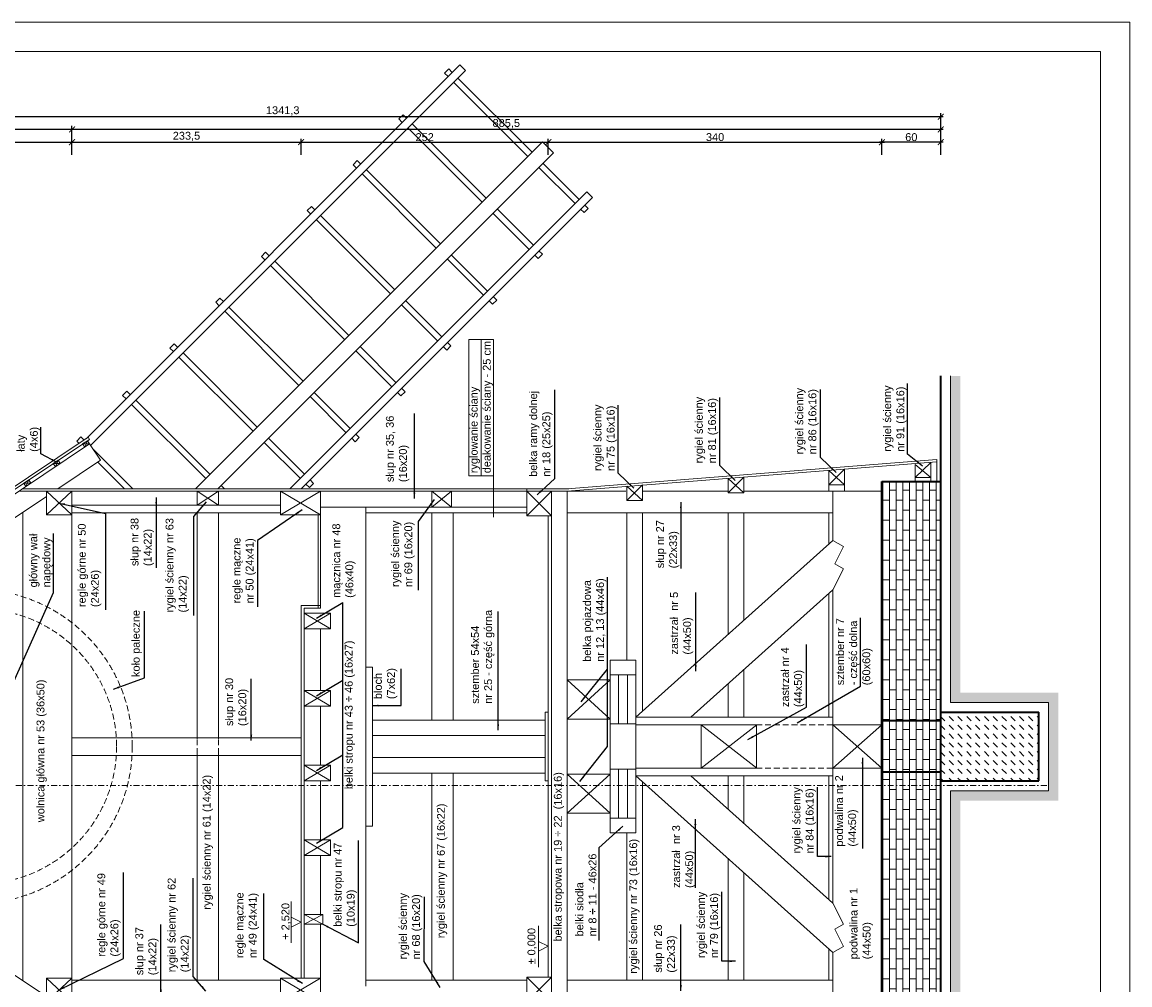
# Model space of a CAD drawing. Header units: millimetres. Extents: x -80660 to 263001, y 590205 to 619905.
# Tile 30 of 64: x 36569 to 47859, y 610097 to 619905. Entities that reach past the tile are written whole.
import ezdxf

# ---------------------------------------------------------------- set-up
doc = ezdxf.new("R2010")
doc.units = ezdxf.units.MM
doc.linetypes.add('DASHDOTX2', pattern=[2, 1, -0.5, 0, -0.5])
doc.linetypes.add('DASHEDX2', pattern=[1.5, 1, -0.5])
for name, color, linetype, lineweight in [('l.c. 35', 6, 'Continuous', 35), ('l.c.9', 3, 'Continuous', 9), ('l.k.k. 5', 4, 'DASHEDX2', 5), ('l.kr.kp.9', 5, 'DASHDOTX2', 9)]:
    doc.layers.add(name, color=color, linetype=linetype, lineweight=lineweight)
doc.styles.add('styl1', font='arial.ttf')
doc.dimstyles.new('stefan', dxfattribs={"dimtxt": 80, "dimasz": 60, "dimexe": 35, "dimexo": 0, "dimgap": 10, "dimtad": 1, "dimdec": 1, "dimlfac": 0.1, "dimtxsty": 'styl1', "dimblk": 'ARCHTICK', "dimcen": 2.5, "dimdle": 25, "dimadec": 0, "dimazin": 0, "dimtfac": 1, "dimtdec": 1, "dimtmove": 0, "dimatfit": 3, "dimfxl": 1, "dimarcsym": 0})

# ---------------------------------------------------------------- blocks, each defined once
blk = doc.blocks.new('_ArchTick')
at = {"color": 0, "const_width": 0.15}
blk.add_lwpolyline([(-0.5, -0.5), (0.5, 0.5)], dxfattribs=at)
blk = doc.blocks.new('*D1421')
at = {"layer": 'Defpoints', "color": 0}
for p in [(32518, 612525), (37242, 609375), (37102, 609165)]:
    blk.add_point(p, dxfattribs=at)
at = {"layer": 'l.c.9', "color": 0, "lineweight": -2}
for p, q in [((32518, 612525), (32359, 612286)), ((32358, 612329), (37122, 609151)), ((37242, 609375), (37082, 609136))]:
    blk.add_line(p, q, dxfattribs=at)
for p, xscale, yscale, zscale, rotation in [((32378, 612315), 60.00000000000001, 60.00000000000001, 60.00000000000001, 146.3000000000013), ((37102, 609165), 60, 60, 60, 326.3000000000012)]:
    blk.add_blockref('_ArchTick', p, dxfattribs=dict(at, xscale=xscale, yscale=yscale, zscale=zscale, rotation=rotation))
at = {"layer": 'l.c.9', "color": 0, "insert": (34772, 610788), "char_height": 80, "attachment_point": 5, "rotation": 326.3, "style": 'styl1'}
blk.add_mtext('567,7', dxfattribs=at)
blk = doc.blocks.new('*D1423')
at = {"layer": 'Defpoints', "color": 0}
for p in [(37077, 618682), (32518, 618552), (37077, 618552)]:
    blk.add_point(p, dxfattribs=at)
at = {"layer": 'l.c.9', "color": 0, "lineweight": -2}
for p, q in [((32518, 618552), (32518, 618717)), ((37077, 618552), (37077, 618717)), ((32493, 618682), (37102, 618682))]:
    blk.add_line(p, q, dxfattribs=at)
at = {"layer": 'l.c.9', "color": 0, "lineweight": -2, "xscale": 60, "yscale": 60, "zscale": 60, "rotation": 180}
blk.add_blockref('_ArchTick', (32518, 618682), dxfattribs=at)
at = {"layer": 'l.c.9', "color": 0, "lineweight": -2, "xscale": 60, "yscale": 60, "zscale": 60}
blk.add_blockref('_ArchTick', (37077, 618682), dxfattribs=at)
at = {"layer": 'l.c.9', "color": 0, "insert": (34798, 618740), "char_height": 80, "attachment_point": 5, "style": 'styl1'}
blk.add_mtext('455,8', dxfattribs=at)
blk = doc.blocks.new('*D1424')
at = {"layer": 'Defpoints', "color": 0}
for p in [(39412, 618682), (37077, 618552), (39412, 618552)]:
    blk.add_point(p, dxfattribs=at)
at = {"layer": 'l.c.9', "color": 0, "lineweight": -2}
for p, q in [((37077, 618552), (37077, 618717)), ((39412, 618552), (39412, 618717)), ((37052, 618682), (39437, 618682))]:
    blk.add_line(p, q, dxfattribs=at)
at = {"layer": 'l.c.9', "color": 0, "lineweight": -2, "xscale": 60, "yscale": 60, "zscale": 60, "rotation": 180}
blk.add_blockref('_ArchTick', (37077, 618682), dxfattribs=at)
at = {"layer": 'l.c.9', "color": 0, "lineweight": -2, "xscale": 60, "yscale": 60, "zscale": 60}
blk.add_blockref('_ArchTick', (39412, 618682), dxfattribs=at)
at = {"layer": 'l.c.9', "color": 0, "insert": (38244, 618740), "char_height": 80, "attachment_point": 5, "style": 'styl1'}
blk.add_mtext('233,5', dxfattribs=at)
blk = doc.blocks.new('*D1425')
at = {"layer": 'Defpoints', "color": 0}
for p in [(37077, 618812), (37077, 618682), (45932, 618682)]:
    blk.add_point(p, dxfattribs=at)
at = {"layer": 'l.c.9', "color": 0, "lineweight": -2}
for p, q in [((37077, 618682), (37077, 618847)), ((45932, 618682), (45932, 618847)), ((45957, 618812), (37052, 618812))]:
    blk.add_line(p, q, dxfattribs=at)
at = {"layer": 'l.c.9', "color": 0, "lineweight": -2, "xscale": 60, "yscale": 60, "zscale": 60, "rotation": 180}
blk.add_blockref('_ArchTick', (37077, 618812), dxfattribs=at)
at = {"layer": 'l.c.9', "color": 0, "lineweight": -2, "xscale": 60, "yscale": 60, "zscale": 60}
blk.add_blockref('_ArchTick', (45932, 618812), dxfattribs=at)
at = {"layer": 'l.c.9', "color": 0, "insert": (41504, 618870), "char_height": 80, "attachment_point": 5, "style": 'styl1'}
blk.add_mtext('885,5', dxfattribs=at)
blk = doc.blocks.new('*D1426')
at = {"layer": 'Defpoints', "color": 0}
for p in [(32518, 618812), (32518, 618682), (37077, 618682)]:
    blk.add_point(p, dxfattribs=at)
at = {"layer": 'l.c.9', "color": 0, "lineweight": -2}
for p, q in [((32518, 618682), (32518, 618847)), ((37077, 618682), (37077, 618847)), ((37102, 618812), (32493, 618812))]:
    blk.add_line(p, q, dxfattribs=at)
at = {"layer": 'l.c.9', "color": 0, "lineweight": -2, "xscale": 60, "yscale": 60, "zscale": 60, "rotation": 180}
blk.add_blockref('_ArchTick', (32518, 618812), dxfattribs=at)
at = {"layer": 'l.c.9', "color": 0, "lineweight": -2, "xscale": 60, "yscale": 60, "zscale": 60}
blk.add_blockref('_ArchTick', (37077, 618812), dxfattribs=at)
at = {"layer": 'l.c.9', "color": 0, "insert": (34798, 618870), "char_height": 80, "attachment_point": 5, "style": 'styl1'}
blk.add_mtext('455,8', dxfattribs=at)
blk = doc.blocks.new('*D1427')
at = {"layer": 'Defpoints', "color": 0}
for p in [(45932, 618942), (32518, 618812), (45932, 618812)]:
    blk.add_point(p, dxfattribs=at)
at = {"layer": 'l.c.9', "color": 0, "lineweight": -2}
for p, q in [((32493, 618942), (45957, 618942)), ((32518, 618812), (32518, 618977)), ((45932, 618812), (45932, 618977))]:
    blk.add_line(p, q, dxfattribs=at)
at = {"layer": 'l.c.9', "color": 0, "lineweight": -2, "xscale": 60, "yscale": 60, "zscale": 60, "rotation": 180}
blk.add_blockref('_ArchTick', (32518, 618942), dxfattribs=at)
at = {"layer": 'l.c.9', "color": 0, "lineweight": -2, "xscale": 60, "yscale": 60, "zscale": 60}
blk.add_blockref('_ArchTick', (45932, 618942), dxfattribs=at)
at = {"layer": 'l.c.9', "color": 0, "insert": (39225, 619000), "char_height": 80, "attachment_point": 5, "style": 'styl1'}
blk.add_mtext('1341,3', dxfattribs=at)
blk = doc.blocks.new('*D1428')
at = {"layer": 'Defpoints', "color": 0}
for p in [(41932, 618682), (39412, 618552), (41932, 618552)]:
    blk.add_point(p, dxfattribs=at)
at = {"layer": 'l.c.9', "color": 0, "lineweight": -2}
for p, q in [((39412, 618552), (39412, 618717)), ((41932, 618552), (41932, 618717)), ((39387, 618682), (41957, 618682))]:
    blk.add_line(p, q, dxfattribs=at)
at = {"layer": 'l.c.9', "color": 0, "lineweight": -2, "xscale": 60, "yscale": 60, "zscale": 60, "rotation": 180}
blk.add_blockref('_ArchTick', (39412, 618682), dxfattribs=at)
at = {"layer": 'l.c.9', "color": 0, "lineweight": -2, "xscale": 60, "yscale": 60, "zscale": 60}
blk.add_blockref('_ArchTick', (41932, 618682), dxfattribs=at)
at = {"layer": 'l.c.9', "color": 0, "insert": (40672, 618733), "char_height": 80, "attachment_point": 5, "style": 'styl1'}
blk.add_mtext('252', dxfattribs=at)
blk = doc.blocks.new('*D1429')
at = {"layer": 'Defpoints', "color": 0}
for p in [(45332, 618682), (41932, 618552), (45332, 618552)]:
    blk.add_point(p, dxfattribs=at)
at = {"layer": 'l.c.9', "color": 0, "lineweight": -2}
for p, q in [((41932, 618552), (41932, 618717)), ((45332, 618552), (45332, 618717)), ((41907, 618682), (45357, 618682))]:
    blk.add_line(p, q, dxfattribs=at)
at = {"layer": 'l.c.9', "color": 0, "lineweight": -2, "xscale": 60, "yscale": 60, "zscale": 60, "rotation": 180}
blk.add_blockref('_ArchTick', (41932, 618682), dxfattribs=at)
at = {"layer": 'l.c.9', "color": 0, "lineweight": -2, "xscale": 60, "yscale": 60, "zscale": 60}
blk.add_blockref('_ArchTick', (45332, 618682), dxfattribs=at)
at = {"layer": 'l.c.9', "color": 0, "insert": (43632, 618733), "char_height": 80, "attachment_point": 5, "style": 'styl1'}
blk.add_mtext('340', dxfattribs=at)
blk = doc.blocks.new('*D1430')
at = {"layer": 'Defpoints', "color": 0}
for p in [(45332, 618682), (45332, 618552), (45932, 618552)]:
    blk.add_point(p, dxfattribs=at)
at = {"layer": 'l.c.9', "color": 0, "lineweight": -2}
for p, q in [((45332, 618552), (45332, 618717)), ((45932, 618552), (45932, 618717)), ((45957, 618682), (45307, 618682))]:
    blk.add_line(p, q, dxfattribs=at)
at = {"layer": 'l.c.9', "color": 0, "lineweight": -2, "xscale": 60, "yscale": 60, "zscale": 60, "rotation": 180}
blk.add_blockref('_ArchTick', (45332, 618682), dxfattribs=at)
at = {"layer": 'l.c.9', "color": 0, "lineweight": -2, "xscale": 60, "yscale": 60, "zscale": 60}
blk.add_blockref('_ArchTick', (45932, 618682), dxfattribs=at)
at = {"layer": 'l.c.9', "color": 0, "insert": (45632, 618733), "char_height": 80, "attachment_point": 5, "style": 'styl1'}
blk.add_mtext('60', dxfattribs=at)

msp = doc.modelspace()

# ---------------------------------------------------------------- hatches: boundary and pattern name
at = {"layer": 'l.c.9'}
h = msp.add_hatch(dxfattribs=at)
h.set_pattern_fill('AR-PARQ1', color=0, scale=0.5, angle=135, style=0)
h.set_pattern_definition([(225, (712666.3, 574800.87), (-3e-14, -215.526147), [152.4, -152.4]), (225, (712648.34, 574818.83), (-3e-14, -215.526147), [152.4, -152.4]), (225, (712630.38, 574836.79), (-3e-14, -215.526147), [152.4, -152.4]), (225, (712612.42, 574854.75), (-3e-14, -215.526147), [152.4, -152.4]), (225, (712594.46, 574872.71), (-3e-14, -215.526147), [152.4, -152.4]), (225, (712576.5, 574890.67), (-3e-14, -215.526147), [152.4, -152.4]), (225, (712558.54, 574908.63), (-3e-14, -215.526147), [152.4, -152.4]), (135, (712558.54, 574693.11), (3e-14, 215.526147), [152.4, -152.4]), (135, (712540.58, 574675.15), (3e-14, 215.526147), [152.4, -152.4]), (135, (712522.62, 574657.19), (3e-14, 215.526147), [152.4, -152.4]), (135, (712504.66, 574639.23), (3e-14, 215.526147), [152.4, -152.4]), (135, (712486.7, 574621.27), (3e-14, 215.526147), [152.4, -152.4]), (135, (712468.74, 574603.3), (3e-14, 215.526147), [152.4, -152.4]), (135, (712450.78, 574585.34), (3e-14, 215.526147), [152.4, -152.4])])
h.paths.add_polyline_path([(46031.69, 616300.62), (46031.69, 612975.08), (47031.69, 612975.08), (47031.69, 612075.08), (46031.69, 612075.08), (46031.69, 608857.57), (46131.69, 608857.57), (46131.69, 611975.08), (47131.69, 611975.08), (47131.69, 613075.08), (46131.69, 613075.08), (46131.69, 616300.62)])
h = msp.add_hatch(dxfattribs=at)
h.set_pattern_fill('AR-BRSTD', color=0, angle=90, style=0)
h.set_pattern_definition([(90, (712666.3, 574800.87), (-67.7418, 4e-15), []), (180, (712666.3, 574800.87), (-67.7418, -101.6), [67.7418, -67.7418])])
h.paths.add_polyline_path([(45331.69, 609900.08), (45331.69, 609825.08), (45931.69, 609825.08), (45931.69, 609900.08)])
h.paths.add_polyline_path([(45331.69, 612265.08), (45331.69, 609900.08), (45931.69, 609900.08), (45931.69, 612265.08)])
h.paths.add_polyline_path([(45331.69, 612525.08), (45331.69, 612265.08), (45931.69, 612265.08), (45931.69, 612525.08)])
h.paths.add_polyline_path([(45331.69, 612785.08), (45331.69, 612525.08), (45931.69, 612525.08), (45931.69, 612785.08)])
h.paths.add_polyline_path([(45331.69, 615150.08), (45331.69, 612785.08), (45931.69, 612785.08), (45931.69, 615015.08), (45931.69, 615150.08)])
h.paths.add_polyline_path([(45331.69, 615225.08), (45331.69, 615150.08), (45931.69, 615150.08), (45931.69, 615225.08)])
h = msp.add_hatch(dxfattribs=at)
h.set_pattern_fill('DASH', color=0, scale=20, angle=135, style=0)
h.set_pattern_definition([(135, (712666.3, 574800.87), (-89.802561, 1e-14), [63.5, -63.5])])
h.paths.add_polyline_path([(45931.69, 612525.08), (45931.69, 612175.08), (46931.69, 612175.08), (46931.69, 612525.08)])
h.paths.add_polyline_path([(45931.69, 612875.08), (45931.69, 612525.08), (46931.69, 612525.08), (46931.69, 612875.08)])

# ---------------------------------------------------------------- linework, layer by layer
at = {"layer": 'l.c. 35', "color": 0}
for p, q in [((45931.69, 608857.57), (45931.69, 616300.62)), ((45331.69, 609825.08), (45331.69, 615225.08)), ((45331.69, 615225.08), (45931.69, 615225.08)), ((45931.69, 612875.08), (46931.69, 612875.08)), ((46931.69, 612175.08), (46931.69, 612875.08)), ((45931.69, 612785.08), (45331.69, 612785.08)), ((45931.69, 612265.08), (45331.69, 612265.08)), ((45931.69, 612175.08), (46931.69, 612175.08))]:
    msp.add_line(p, q, dxfattribs=at)
at = {"layer": 'l.c.9', "color": 0}
for p, q in [((26859.38, 619904.52), (47859.38, 619904.52)), ((47859.38, 605054.52), (47859.38, 619904.52)), ((28759.38, 619604.52), (47559.38, 619604.52)), ((47559.38, 605454.52), (47559.38, 619604.52)), ((41030.98, 619469.93), (37225, 615663.95)), ((41087.55, 619413.36), (37266.7, 615592.52)), ((40917.84, 619427.5), (40875.42, 619385.08)), ((40910.77, 619349.72), (40875.42, 619385.08)), ((40953.2, 619392.15), (40917.84, 619427.5)), ((41087.55, 619413.36), (41030.98, 619469.93)), ((41723.94, 618536.55), (40967.34, 619293.15)), ((41766.37, 618578.97), (41009.77, 619335.58)), ((40451.15, 618960.81), (40408.72, 618918.39)), ((40486.51, 618925.46), (40451.15, 618960.81)), ((40444.08, 618883.03), (40408.72, 618918.39)), ((41257.25, 618069.86), (40500.65, 618826.46)), ((41299.68, 618112.28), (40543.07, 618868.89)), ((41872.44, 618685.04), (38337.47, 615150.08)), ((41985.57, 618571.9), (41872.44, 618685.04)), ((41985.57, 618571.9), (38563.75, 615150.08)), ((39984.46, 618494.12), (39942.03, 618451.7)), ((40019.82, 618458.77), (39984.46, 618494.12)), ((39977.39, 618416.34), (39942.03, 618451.7)), ((40832.99, 617645.59), (40076.38, 618402.2)), ((42204.78, 618055.72), (41837.08, 618423.41)), ((42247.2, 618098.14), (41879.51, 618465.84)), ((40790.56, 617603.17), (40033.96, 618359.77)), ((42324.98, 618175.92), (39299.14, 615150.08)), ((42381.55, 618119.36), (42324.98, 618175.92)), ((42381.55, 618119.36), (39412.28, 615150.08)), ((39517.77, 618027.43), (39475.34, 617985.01)), ((39553.13, 617992.08), (39517.77, 618027.43)), ((42339.13, 618006.22), (42303.77, 618041.57)), ((39510.7, 617949.65), (39475.34, 617985.01)), ((40366.3, 617178.9), (39609.69, 617935.51)), ((41738.09, 617589.03), (41370.39, 617956.72)), ((41780.51, 617631.45), (41412.82, 617999.15)), ((42296.7, 617963.79), (42261.34, 617999.15)), ((42339.13, 618006.22), (42296.7, 617963.79)), ((40323.87, 617136.48), (39567.27, 617893.08)), ((39051.08, 617560.74), (39008.65, 617518.31)), ((39044.01, 617482.96), (39008.65, 617518.31)), ((39086.43, 617525.39), (39051.08, 617560.74)), ((39899.61, 616712.21), (39143, 617468.82)), ((41271.39, 617122.33), (40903.7, 617490.03)), ((41313.82, 617164.76), (40946.13, 617532.46)), ((41830.01, 617497.1), (41794.65, 617532.46)), ((41872.44, 617539.53), (41830.01, 617497.1)), ((41872.44, 617539.53), (41837.08, 617574.88)), ((39857.18, 616669.79), (39100.58, 617426.39)), ((38584.39, 617094.05), (38541.96, 617051.62)), ((38577.32, 617016.27), (38541.96, 617051.62)), ((38619.74, 617058.7), (38584.39, 617094.05)), ((40804.7, 616655.64), (40437.01, 617023.34)), ((40847.13, 616698.07), (40479.44, 617065.77)), ((41363.32, 617030.41), (41327.96, 617065.77)), ((41405.75, 617072.84), (41363.32, 617030.41)), ((41405.75, 617072.84), (41370.39, 617108.19)), ((39390.49, 616203.1), (38633.89, 616959.7)), ((39432.92, 616245.52), (38676.31, 617002.13)), ((41121.04, 615282.4), (41121.04, 616672.77)), ((41372.51, 616672.77), (41121.04, 616672.77)), ((41246.77, 615282.4), (41246.77, 616672.77)), ((41372.51, 614862.05), (41372.51, 616672.77)), ((38117.7, 616627.36), (38075.27, 616584.93)), ((38117.7, 616627.36), (38075.27, 616584.93)), ((38110.63, 616549.58), (38075.27, 616584.93)), ((38153.05, 616592), (38117.7, 616627.36)), ((40380.44, 616231.38), (40012.74, 616599.08)), ((40896.63, 616563.72), (40861.27, 616599.08)), ((40939.05, 616606.15), (40896.63, 616563.72)), ((40939.05, 616606.15), (40903.7, 616641.5)), ((38923.8, 615736.41), (38167.2, 616493.01)), ((38966.23, 615778.83), (38209.62, 616535.44)), ((40338.01, 616188.95), (39970.32, 616556.65)), ((46031.69, 612975.08), (46031.69, 616300.62)), ((37635.48, 616145.15), (37593.06, 616102.72)), ((37670.84, 616109.79), (37635.48, 616145.15)), ((39913.75, 615764.69), (39546.05, 616132.39)), ((40429.94, 616097.03), (40394.58, 616132.39)), ((40472.36, 616139.46), (40429.94, 616097.03)), ((40472.36, 616139.46), (40437.01, 616174.81)), ((37628.41, 616067.36), (37593.06, 616102.72)), ((38441.59, 615254.19), (37684.98, 616010.8)), ((38484.01, 615296.62), (37727.41, 616053.22)), ((39871.32, 615722.26), (39503.63, 616089.96)), ((37241.69, 615675.08), (32518.46, 612525.08)), ((37168.79, 615678.46), (37126.37, 615636.03)), ((37168.79, 615678.46), (37126.37, 615636.03)), ((37199.98, 615647.27), (37168.79, 615678.46)), ((37241.69, 615675.08), (37255.56, 615654.28)), ((39447.06, 615298), (39079.36, 615665.69)), ((39963.25, 615630.34), (39927.89, 615665.69)), ((40005.67, 615672.77), (39963.25, 615630.34)), ((40005.67, 615672.77), (39970.32, 615708.12)), ((37255.56, 615654.28), (32563.52, 612525.08)), ((37256.95, 615607.13), (32635.61, 612525.08)), ((37149.08, 615613.32), (37126.37, 615636.03)), ((37234.76, 615640.41), (37184.84, 615607.12)), ((37184.84, 615607.12), (37256.95, 615607.13)), ((37184.84, 615607.12), (37207.04, 615573.84)), ((37234.76, 615640.41), (37207.04, 615573.84)), ((37234.76, 615640.41), (37256.95, 615607.13)), ((37256.95, 615607.13), (37367.92, 615440.74)), ((37697.17, 615150.08), (37290.66, 615556.59)), ((39404.63, 615255.57), (39036.94, 615623.27)), ((36935.26, 615440.67), (36885.34, 615407.38)), ((36935.26, 615440.67), (36907.53, 615374.1)), ((37367.92, 615440.74), (36932.09, 615150.08)), ((36935.26, 615440.67), (36957.45, 615407.39)), ((42123.69, 615150.08), (45891.69, 615450.08)), ((45891.69, 615424.9), (45891.69, 615450.08)), ((36885.34, 615407.38), (36957.45, 615407.39)), ((36885.34, 615407.38), (36907.53, 615374.1)), ((36885.34, 615407.38), (36907.53, 615374.1)), ((37612.32, 615150.08), (37340.17, 615422.23)), ((42123.69, 615125.08), (45891.69, 615425)), ((44951.69, 615350.39), (44791.69, 615190.39)), ((44791.69, 615337.44), (44791.69, 615190.39)), ((44791.69, 615337.44), (44951.69, 615190.39)), ((44951.69, 615350.39), (44951.69, 615190.39)), ((45671.69, 615264.9), (45831.69, 615417.7)), ((45671.69, 615225.08), (45671.69, 615398.5)), ((45671.69, 615398.5), (45831.69, 615264.9)), ((45831.69, 615225.08), (45831.69, 615417.7)), ((45891.69, 615225.08), (45891.69, 615424.9)), ((36635.75, 615240.92), (36585.84, 615207.63)), ((36585.84, 615207.63), (36657.95, 615207.64)), ((36585.84, 615207.63), (36608.03, 615174.35)), ((36635.75, 615240.92), (36608.03, 615174.35)), ((36635.75, 615240.92), (36657.95, 615207.64)), ((39538.98, 615206.08), (39496.56, 615163.65)), ((39538.98, 615206.08), (39503.63, 615241.43)), ((41121.04, 615282.4), (41372.51, 615282.4)), ((43925.06, 615268.67), (43765.06, 615108.67)), ((43765.06, 615255.73), (43925.06, 615108.67)), ((43765.06, 615255.73), (43765.06, 615108.67)), ((43925.06, 615268.67), (43925.06, 615108.67)), ((45831.69, 615264.9), (45671.69, 615264.9)), ((42723.69, 615125.08), (36534.15, 615125.08)), ((36571.63, 615150.08), (39412.28, 615150.08)), ((36816.69, 615125.08), (36816.69, 614884.34)), ((36816.69, 614885.08), (37076.69, 615125.08)), ((36816.69, 615125.08), (37076.69, 614885.08)), ((42142.78, 615150.08), (36993.81, 615150.08)), ((37076.69, 615125.08), (37076.69, 614885.08)), ((38351.69, 614985.08), (38571.69, 615125.08)), ((38351.69, 615125.08), (38571.69, 614985.08)), ((38351.69, 614985.08), (38351.69, 615125.08)), ((38571.69, 614985.08), (38571.69, 615125.08)), ((38630.55, 615150.08), (38597.15, 615183.48)), ((39201.69, 615125.08), (39611.69, 614885.08)), ((39201.69, 614885.08), (39201.69, 615125.08)), ((39611.69, 615125.08), (39201.69, 615125.08)), ((39201.69, 614885.08), (39611.69, 615125.08)), ((39496.56, 615163.65), (39461.2, 615199)), ((39611.69, 614885.08), (39611.69, 615125.08)), ((40743.69, 614965.08), (40743.69, 615125.08)), ((40943.69, 614965.08), (40743.69, 615125.08)), ((40743.69, 614965.08), (40943.69, 615125.08)), ((40943.69, 614965.08), (40943.69, 615125.08)), ((41713.69, 614875.08), (41713.69, 615150.08)), ((41713.69, 615125.08), (41963.69, 614875.08)), ((41713.69, 614875.08), (41963.69, 615125.08)), ((41963.69, 609925.08), (41963.69, 615125.08)), ((42123.69, 609925.08), (42123.69, 615125.08)), ((42891.92, 615190.61), (42731.92, 615030.61)), ((42731.92, 615177.67), (42891.92, 615030.61)), ((42731.92, 615177.67), (42731.92, 615030.61)), ((42891.92, 615190.61), (42891.92, 615030.61)), ((43765.06, 615125.08), (42891.92, 615125.08)), ((43765.06, 615108.67), (43925.06, 615108.67)), ((44831.69, 615125.08), (43925.06, 615125.08)), ((44791.69, 615190.39), (44951.69, 615190.39)), ((44791.69, 615190.39), (44791.69, 615125.08)), ((44831.69, 614625.08), (44831.69, 615125.08)), ((44831.69, 615125.08), (45331.69, 615125.08)), ((44951.69, 615190.39), (44951.69, 615125.08)), ((36816.69, 615073.11), (32996.07, 612525.08)), ((39201.69, 614985.08), (37076.69, 614985.08)), ((42731.92, 615030.61), (42891.92, 615030.61)), ((36576.69, 610137.11), (36576.69, 614913.05)), ((37076.69, 614885.08), (36816.69, 614885.08)), ((39201.69, 614905.15), (37076.69, 614905.15)), ((37076.69, 610165.08), (37076.69, 614885.08)), ((38351.69, 612602.58), (38351.69, 614905.15)), ((38571.69, 612602.58), (38571.69, 614905.15)), ((39611.69, 614885.08), (39201.69, 614885.08)), ((39586.69, 613935.08), (39586.69, 614885.08)), ((39611.69, 613935.08), (39611.69, 614965.08)), ((41713.69, 614965.08), (39611.69, 614965.08)), ((40071.69, 610085.08), (40071.69, 614965.08)), ((41713.69, 614905.15), (40071.69, 614905.15)), ((40743.69, 612795.08), (40743.69, 614905.15)), ((40963.69, 612795.08), (40963.69, 614905.15)), ((41713.69, 614875.08), (41963.69, 614875.08)), ((41931.69, 610175.08), (41931.69, 614875.08)), ((44831.69, 614905.15), (42123.69, 614905.15)), ((42731.92, 613405.08), (42731.92, 614905.15)), ((42891.92, 614905.15), (42891.92, 612886.24)), ((43765.06, 614905.15), (43765.06, 613668.94)), ((43925.06, 614905.15), (43925.06, 613812.37)), ((44791.69, 614589.22), (44791.69, 614905.15)), ((42823.69, 612825.08), (44831.69, 614625.08)), ((44831.69, 614625.08), (44940.6, 614562.04)), ((44940.6, 614562.04), (44852.58, 614386.01)), ((44939.15, 614335.91), (44831.69, 614120.91)), ((44852.58, 614386.01), (44942, 614334.26)), ((43386.12, 612825.08), (44831.69, 614120.91)), ((44791.69, 612825.08), (44791.69, 614085.05)), ((44831.69, 610929.25), (44831.69, 614120.91)), ((39411.69, 610165.08), (39411.69, 613960.08)), ((39611.69, 613960.08), (39411.69, 613960.08)), ((39443.69, 610165.08), (39443.69, 613935.08)), ((39611.69, 613935.08), (39443.69, 613935.08)), ((39443.69, 613725.08), (39713.69, 613885.08)), ((39443.69, 613885.08), (39713.69, 613725.08)), ((39713.69, 613885.08), (39443.69, 613885.08)), ((39713.69, 613725.08), (39713.69, 613885.08)), ((39713.69, 613725.08), (39443.69, 613725.08)), ((39611.69, 613095.08), (39611.69, 613725.08)), ((42823.69, 613405.08), (42563.69, 613405.08)), ((42563.69, 613405.08), (42563.69, 611645.08)), ((42823.69, 613405.08), (42823.69, 611645.08)), ((40141.69, 613335.08), (40071.69, 613335.08)), ((40141.69, 611715.08), (40141.69, 613335.08)), ((43925.06, 613308.19), (43925.06, 612825.08)), ((42563.69, 613205.08), (42123.69, 613205.08)), ((42123.69, 612805.08), (42563.69, 613205.08)), ((42123.69, 613205.08), (42563.69, 612805.08)), ((42823.69, 613255.08), (42563.69, 613255.08)), ((42563.69, 612805.08), (42563.69, 613215.08)), ((42648.69, 613255.08), (42648.69, 612755.08)), ((42738.69, 613255.08), (42738.69, 612755.08)), ((39443.69, 612935.08), (39713.69, 613095.08)), ((39713.69, 612935.08), (39443.69, 613095.08)), ((39713.69, 613095.08), (39443.69, 613095.08)), ((39713.69, 612935.08), (39713.69, 613095.08)), ((43765.06, 613164.77), (43765.06, 612825.08)), ((46031.69, 612975.08), (47031.69, 612975.08)), ((47031.69, 612075.08), (47031.69, 612975.08)), ((39713.69, 612935.08), (39443.69, 612935.08)), ((39611.69, 612335.08), (39611.69, 612935.08)), ((41931.69, 612875.08), (41899.69, 612875.08)), ((41899.69, 612175.08), (41899.69, 612875.08)), ((41899.69, 612795.08), (40141.69, 612795.08)), ((42563.69, 612805.08), (42123.69, 612805.08)), ((42823.69, 612755.08), (42563.69, 612755.08)), ((44829.16, 612825.08), (42823.69, 612825.08)), ((44056.21, 612745.08), (42823.69, 612745.08)), ((43489.44, 612745.08), (44056.21, 612305.08)), ((43489.44, 612305.08), (44056.21, 612745.08)), ((43489.44, 612305.08), (43489.44, 612745.08)), ((44053.69, 612305.08), (44053.69, 612745.08)), ((45331.69, 612745.08), (44831.69, 612745.08)), ((44831.69, 612745.08), (45331.69, 612305.08)), ((44831.69, 612305.08), (45331.69, 612745.08)), ((39411.69, 612615.08), (37076.69, 612615.08)), ((40141.69, 612637.08), (41899.69, 612637.08)), ((36816.69, 609977.05), (32996.07, 612525.08)), ((39411.69, 612435.08), (37076.69, 612435.08)), ((38351.69, 610145.01), (38351.69, 612447.58)), ((38571.69, 610145.01), (38571.69, 612447.58)), ((40141.69, 612413.08), (41899.69, 612413.08)), ((39443.69, 612175.08), (39713.69, 612335.08)), ((39713.69, 612175.08), (39443.69, 612335.08)), ((39713.69, 612335.08), (39443.69, 612335.08)), ((39713.69, 612175.08), (39713.69, 612335.08)), ((42823.69, 612295.08), (42563.69, 612295.08)), ((42648.69, 612295.08), (42648.69, 611795.08)), ((42738.69, 612295.08), (42738.69, 611795.08)), ((44056.21, 612305.08), (42823.69, 612305.08)), ((45331.69, 612305.08), (44831.69, 612305.08)), ((39713.69, 612175.08), (39443.69, 612175.08)), ((39611.69, 611575.08), (39611.69, 612175.08)), ((41899.69, 612255.08), (40141.69, 612255.08)), ((40743.69, 610145.01), (40743.69, 612255.08)), ((40963.69, 610145.01), (40963.69, 612255.08)), ((41931.69, 612175.08), (41899.69, 612175.08)), ((42563.69, 612245.08), (42123.69, 612245.08)), ((42123.69, 611845.08), (42563.69, 612245.08)), ((42123.69, 612245.08), (42563.69, 611845.08)), ((42563.69, 611835.08), (42563.69, 612245.08)), ((42823.69, 612225.08), (44831.69, 610425.08)), ((44829.16, 612225.08), (42823.69, 612225.08)), ((42891.92, 610145.01), (42891.92, 612163.92)), ((43386.12, 612225.08), (44831.69, 610929.25)), ((43765.06, 611885.39), (43765.06, 612225.08)), ((43925.06, 611741.97), (43925.06, 612225.08)), ((44791.69, 610965.11), (44791.69, 612225.08)), ((46031.69, 612075.08), (47031.69, 612075.08)), ((46031.69, 608857.57), (46031.69, 612075.08)), ((42563.69, 611845.08), (42123.69, 611845.08)), ((40141.69, 611715.08), (40071.69, 611715.08)), ((40141.69, 611715.08), (40071.69, 611715.08)), ((42823.69, 611795.08), (42563.69, 611795.08)), ((42823.69, 611645.08), (42563.69, 611645.08)), ((42731.92, 611645.08), (42731.92, 610145.01)), ((39713.69, 611415.08), (39443.69, 611575.08)), ((39443.69, 611415.08), (39713.69, 611575.08)), ((39713.69, 611575.08), (39443.69, 611575.08)), ((39713.69, 611415.08), (39713.69, 611575.08)), ((39713.69, 611415.08), (39443.69, 611415.08)), ((39611.69, 610815.08), (39611.69, 611415.08)), ((43765.06, 610145.01), (43765.06, 611381.22)), ((43925.06, 610145.01), (43925.06, 611237.79)), ((39311.69, 610525.08), (39311.69, 610945.08)), ((44939.15, 610714.25), (44831.69, 610929.25)), ((39633.69, 610715.08), (39443.69, 610815.08)), ((39443.69, 610715.08), (39633.69, 610815.08)), ((39633.69, 610815.08), (39443.69, 610815.08)), ((39633.69, 610715.08), (39633.69, 610815.08)), ((39411.69, 610735.08), (39311.69, 610785.08)), ((39311.69, 610685.08), (39411.69, 610735.08)), ((39633.69, 610715.08), (39443.69, 610715.08)), ((39611.69, 610228.19), (39611.69, 610715.08)), ((39611.69, 610165.08), (39611.69, 610715.08)), ((41831.69, 610277.62), (41831.69, 610699.88)), ((41931.69, 610587.23), (41931.69, 610793.25)), ((44852.58, 610664.15), (44942, 610715.9)), ((44940.6, 610488.12), (44852.58, 610664.15)), ((41931.69, 610489.88), (41831.69, 610539.88)), ((41831.69, 610439.88), (41931.69, 610489.88)), ((44831.69, 610425.08), (44940.6, 610488.12)), ((44791.69, 610145.01), (44791.69, 610460.94)), ((44831.69, 609925.08), (44831.69, 610425.08)), ((36816.69, 609925.08), (36816.69, 610165.82)), ((37076.69, 610165.08), (36816.69, 610165.08)), ((36816.69, 609925.08), (37076.69, 610165.08)), ((36816.69, 610165.08), (37076.69, 609925.08)), ((37076.69, 609925.08), (37076.69, 610165.08)), ((39201.69, 610145.01), (37076.69, 610145.01)), ((39611.69, 610165.08), (39201.69, 610165.08)), ((39201.69, 609925.08), (39611.69, 610165.08)), ((39201.69, 610165.08), (39611.69, 609925.08)), ((39201.69, 609925.08), (39201.69, 610165.08)), ((39611.69, 609925.08), (39611.69, 610165.08)), ((41713.69, 610145.01), (40071.69, 610145.01)), ((41963.69, 610175.08), (41713.69, 610175.08)), ((41713.69, 610175.08), (41963.69, 609925.08)), ((41713.69, 609925.08), (41963.69, 610175.08)), ((41713.69, 609925.08), (41713.69, 610175.08)), ((44831.69, 610145.01), (42123.69, 610145.01))]:
    msp.add_line(p, q, dxfattribs=at)
at = {"layer": 'l.k.k. 5', "color": 0, "ltscale": 60}
for p, q in [((44831.69, 612745.08), (44056.21, 612745.08)), ((38351.69, 612447.58), (38351.69, 612602.58)), ((38571.69, 612447.58), (38571.69, 612602.58)), ((44831.69, 612305.08), (44056.21, 612305.08))]:
    msp.add_line(p, q, dxfattribs=at)
for centre, radius in [((36091.69, 612525.08), 1600), ((36131.69, 612525.08), 1400)]:
    msp.add_circle(centre, radius, dxfattribs=at)
at = {"layer": 'l.kr.kp.9', "color": 0, "ltscale": 60}
msp.add_line((47013.18, 612127.64), (31896.38, 612127.64), dxfattribs=at)

# ---------------------------------------------------------------- texts
at = {"layer": 'l.c.9', "color": 0, "width": 2924.252, "attachment_point": 1, "rotation": 90}
for s, insert, char_height in [('{\\fArial|b0|i0|c238|p34;ryglowanie ściany\\Pdeakowanie ściany - 25 cm}', (41131.37, 615309.07), 80), ('{\\fArial|b0|i0|c238|p34;rygiel ścienny \\Pnr 86 (16x16)}', (44449.99, 615502.11), 80), ('{\\fArial|b0|i0|c238|p34;rygiel ścienny \\Pnr 91 (16x16)}', (45346.5, 615527.2), 80), ('{\\fArial|b0|i0|c238|p34;belka ramy dolnej \\Pnr 18 (25x25)}', (41738.09, 615272.77), 80), ('{\\fArial|b0|i0|c238|p34;rygiel ścienny \\Pnr 81 (16x16)}', (43426.84, 615410.59), 80), ('{\\fArial|b0|i0|c238|p34;rygiel ścienny \\Pnr 75 (16x16)}', (42393.7, 615332.53), 80), ('{\\fArial|b0|i0|c238|p34;słup nr 35, 36\\P(16x20)}', (40276.94, 615218.65), 80), ('{\\fArial|b0|i0|c238|p34;łaty\\P(4x6)}', (36515.12, 615527.04), 80), ('{\\fArial|b0|i0|c238|p34;główny wał \\Pnapędowy}', (36642.44, 614146.32), 80), ('{\\fArial|b0|i0|c238|p34; \\Psłup nr 38\\P(14x22)}', (37541.5, 614363.28), 80), ('{\\fArial|b0|i0|c238|p34;rygiel ścienny nr 63 \\P(14x22)}', (38031.12, 613890.15), 80), ('{\\fArial|b0|i0|c238|p34;rygiel ścienny \\Pnr 69 (16x20)}', (40331.61, 614149.96), 80), ('{\\fArial|b0|i0|c238|p34;słup nr 27\\P(22x33)}', (43031.16, 614340.62), 80), ('{\\fArial|b0|i0|c238|p34;regle górne nr 50 \\P(24x26)}', (37137.07, 613945.63), 80), ('{\\fArial|b0|i0|c238|p34;mącznica nr 48 \\P(46x40)}', (39730.65, 614039.47), 80), ('{\\fArial|b0|i0|c238|p34;regle mączne\\Pnr 50 (24x41)}', (38714.37, 613982.66), 80), ('{\\fArial|b0|i0|c238|p34;belka pojazdowa\\Pnr 12, 13 (44x46)}', (42286.34, 613388.19), 80), ('{\\fArial|b0|i0|c238|p34;zastrzał  nr 5 \\P(44x50) }', (43173.82, 613461.54), 80), ('{\\fArial|b0|i0|c238|p34;koło paleczne}', (37687.21, 613232.75), 80), ('{\\fArial|b0|i0|c238|p34;sztember 54x54\\Pnr 25 - część górna}', (41145.44, 612960.33), 80), ('{\\fArial|b0|i0|c238|p34;sztember nr 7 \\P- część dolna \\P(60x60)}', (44866.33, 613149.27), 80), ('{\\fArial|b0|i0|c238|p34;\\H1.6x;belki stropu nr 43 \\fArial Rounded MT Bold|b0|i0|c0|p32;÷\\fArial|b0|i0|c238|p34; 46 (16x27)\\fArial Rounded MT Bold|b0|i0|c0|p32;\\P\\fArial|b0|i0|c238|p34;\\H0.625x; }', (39857.77, 612090.01), 50), ('{\\fArial|b0|i0|c238|p34;zastrzał nr 4\\P(44x50)}', (44304.07, 612926.48), 80), ('{\\fArial|b0|i0|c238|p34;wolnica główna nr 53 (36x50)}', (36716.25, 611753.98), 80), ('{\\fArial|b0|i0|c238|p34;słup nr 30\\P(16x20)}', (38639.43, 612733.68), 80), ('{\\fArial|b0|i0|c238|p34;bloch \\P(7x62)}', (40155.4, 613007.68), 80), ('{\\fArial|b0|i0|c238|p34;rygiel ścienny nr 61 (14x22)}', (38409.61, 610863.64), 80), ('{\\fArial|b0|i0|c238|p34;\\H1.333x;belka stropowa nr 19 \\fArial|b0|i0|c238|p32;÷\\fArial|b0|i0|c238|p34; 22  (16x16)\\fArial|b0|i0|c238|p32;\\P\\H0.7502x; }', (41988.64, 610538.64), 60), ('{\\fArial|b0|i0|c238|p34;rygiel ścienny \\Pnr 84 (16x16)}', (44421.8, 611434.71), 80), ('{\\fArial|b0|i0|c238|p34;podwalina nr 2\\P(44x50) }', (44855.83, 611505.41), 80), ('{\\fArial|b0|i0|c238|p34;rygiel ścienny nr 67 (16x22)}', (40797.22, 610571.78), 80), ('{\\fArial|b0|i0|c238|p34;\\H1.333x;zastrzał  nr 3\\P(44x50)\\P\\H1.5x; }', (43195.12, 611084.29), 60), ('{\\fArial|b0|i0|c238|p34;rygiel ścienny nr 73 (16x16)}', (42757.69, 610211.55), 80), ('{\\fArial|b0|i0|c238|p34;\\H1.6x;belki stropu nr 47 \\P(10x19)\\fArial Rounded MT Bold|b0|i0|c0|p32;\\P\\fArial|b0|i0|c238|p34;\\H0.625x; }', (39744.47, 610688.46), 50), ('{\\fArial|b0|i0|c238|p34;belki siodła \\Pnr 8 \\fArial Rounded MT Bold|b0|i0|c0|p32;÷\\fArial|b0|i0|c238|p34; 11 - 46x26}', (42208.86, 610590.23), 80), ('{\\fArial|b0|i0|c238|p34;regle górne nr 49 \\P(24x26)}', (37336.03, 610384.89), 80), ('{\\fArial|b0|i0|c238|p34;rygiel ścienny nr 62 \\P(14x22)}', (38052.19, 610225.39), 80), ('{\\fArial|b0|i0|c238|p34;regle mączne\\Pnr 49 (24x41)}', (38745.13, 610368.62), 80), ('{\\fArial|b0|i0|c238|p34;rygiel ścienny \\Pnr 68 (16x20)}', (40410.17, 610355.95), 80), ('{\\fArial|b0|i0|c238|p34;rygiel ścienny \\Pnr 79 (16x16)}', (43447.91, 610368.8), 80), ('{\\fArial|b0|i0|c238|p34;podwalina nr 1\\P(44x50)}', (45003.45, 610357.55), 80), ('{\\fArial|b0|i0|c238|p34;+ 2,520}', (39212.62, 610555.22), 80), ('{\\fArial|b0|i0|c238|p34; \\Psłup nr 37\\P(14x22)}', (37589.6, 610195.09), 80), ('{\\fArial|b0|i0|c238|p34;± 0,000}', (41720.1, 610304.29), 80), ('{\\fArial|b0|i0|c238|p34;słup nr 26\\P(22x33)}', (43009.69, 610221.4), 80)]:
    msp.add_mtext(s, dxfattribs=dict(at, insert=insert, char_height=char_height))

# ---------------------------------------------------------------- dimensions: what is measured, and where the dimension line sits
at = {"layer": 'l.c.9', "color": 0}
for base, p1, p2, picture, middle in [((45931.69, 618941.87), (32518.46, 618811.87), (45931.69, 618811.87), '*D1427', (39225.08, 618999.95)), ((37076.69, 618811.87), (45931.69, 618681.87), (37076.69, 618681.87), '*D1425', (41504.19, 618869.95)), ((37076.69, 618681.87), (32518.46, 618551.87), (37076.69, 618551.87), '*D1423', (34797.58, 618739.95)), ((45331.69, 618681.87), (45931.69, 618551.87), (45331.69, 618551.87), '*D1430', (45631.69, 618732.72))]:
    dim = msp.add_linear_dim(base=base, p1=p1, p2=p2, angle=180, dimstyle='stefan', dxfattribs=at)
    dim.commit()
    dim.dimension.update_dxf_attribs({"geometry": picture, "text_midpoint": middle})
for base, p1, p2, picture, middle in [((32518.46, 618811.87), (37076.69, 618681.87), (32518.46, 618681.87), '*D1426', (34797.58, 618869.95)), ((39411.69, 618681.87), (37076.69, 618551.87), (39411.69, 618551.87), '*D1424', (38244.19, 618739.95)), ((41931.69, 618681.87), (39411.69, 618551.87), (41931.69, 618551.87), '*D1428', (40671.69, 618732.72)), ((45331.69, 618681.87), (41931.69, 618551.87), (45331.69, 618551.87), '*D1429', (43631.69, 618732.75))]:
    dim = msp.add_linear_dim(base=base, p1=p1, p2=p2, angle=180, dimstyle='stefan', override={"dimtmove": 1}, dxfattribs=at)
    dim.commit()
    dim.dimension.update_dxf_attribs({"geometry": picture, "text_midpoint": middle})
dim = msp.add_aligned_dim(p1=(32518.46, 612525.08), p2=(37241.69, 609375.08), distance=-252.36, dimstyle='stefan', dxfattribs=at)
dim.commit()
dim.dimension.update_dxf_attribs({"geometry": '*D1421', "text_midpoint": (34772.28, 610788.44)})

# ---------------------------------------------------------------- leaders
for points in [[(45747.55, 615382.86), (45592.72, 615504.68), (45592.72, 616223.75)], [(41816.83, 615088.91), (41999.8, 615254.58), (41999.8, 616158.8)], [(44864.41, 615316.69), (44705.26, 615468.51), (44705.26, 616161.04)], [(42804.63, 615156.92), (42645.48, 615308.74), (42645.48, 616001.27)], [(43837.78, 615234.98), (43678.63, 615386.8), (43678.63, 616079.32)], [(40566.72, 615051.07), (40566.72, 615919.22)], [(36927.26, 615418.9), (36759.94, 615506.38), (36759.94, 615778.53)], [(36946.69, 615005.08), (37417.66, 614899.02), (37417.66, 613918.2)], [(37935.87, 615061.21), (37935.87, 614344.19)], [(38445.51, 615017.29), (38314.9, 614869.4), (38314.9, 613858.27)], [(40769.05, 615041.19), (40606.25, 614817.8), (40606.25, 614119.42)], [(43283.5, 615014.07), (43283.5, 614338.52)], [(39424.14, 614937.67), (38967.38, 614622.27), (38967.38, 613947.08)], [(36232.85, 612628.71), (36889.74, 614092.75), (36889.74, 614695.35)], [(42253.62, 612169.57), (42534.2, 612525.08), (42534.2, 614251.58)], [(43434.59, 613291.39), (43434.59, 614095.5)], [(39567.94, 611540.77), (39837.78, 611700.68), (39837.78, 613991.65)], [(39567.94, 613831.74), (39837.78, 613991.65)], [(37499.6, 613108.54), (37816.03, 613225.48), (37816.03, 613903.32)], [(41420.81, 612691.91), (41420.81, 613901.48)], [(44469.96, 612766.66), (45112.92, 613139.85), (45112.92, 613836.27)], [(43965.66, 612595.59), (44562.14, 612925.51), (44562.14, 613564.24)], [(40140.51, 612941.7), (40432.51, 612941.7), (40432.51, 613315.02)], [(42265.64, 612980.37), (42534.2, 613313.56)], [(38904.14, 612586.32), (38904.14, 613215.95)], [(39567.94, 613041.74), (39837.78, 613201.65)], [(39567.94, 612281.74), (39837.78, 612441.65)], [(45134.59, 612410.74), (45134.59, 611484.88)], [(44815.06, 611403.46), (44675.91, 611403.46), (44675.91, 612111.55)], [(42692.95, 611713.12), (42447.84, 611492.14), (42447.84, 610549.56)], [(43430.54, 611786.23), (43430.54, 611084.29)], [(39633.69, 610715.08), (39997.77, 610523.46), (39997.77, 611568.36)], [(36946.69, 610045.08), (37601.82, 610363.77), (37601.82, 611242.55)], [(38442.07, 610033.88), (38311.46, 610181.76), (38311.46, 611182.57)], [(39425.64, 610109.26), (39031.01, 610354.66), (39031.01, 611028.08)], [(43841.17, 610337.55), (43702.02, 610337.55), (43702.02, 611045.64)], [(40829.7, 610068.57), (40667.2, 610334.43), (40668.77, 610993.22)], [(37983.96, 609988.95), (37983.96, 610710.18)], [(43283.5, 610036.09), (43283.5, 610711.64)]]:
    msp.add_leader(points, dimstyle='stefan', override={"dimgap": 10, "dimtad": 0}, dxfattribs=at)

doc.saveas('drawing.dxf')
